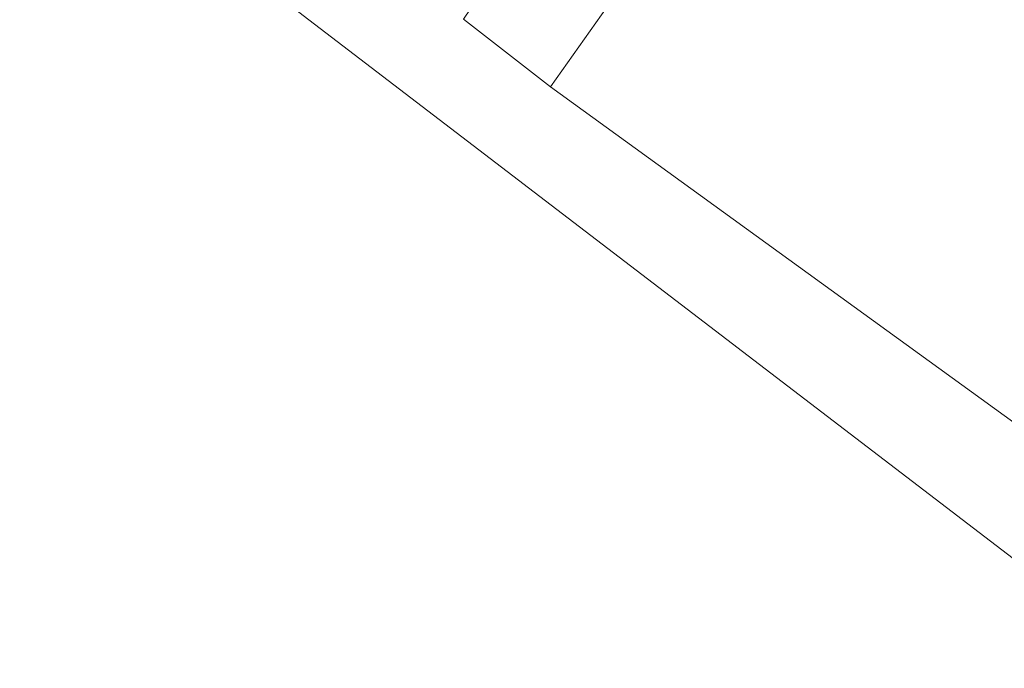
# Model space of a CAD drawing. Header units: metres. Extents: x 187916 to 189411, y 333285 to 334910.
# Tile 46 of 256: x 188144 to 188176, y 334518 to 334540. Entities that reach past the tile are written whole.
import ezdxf

# ---------------------------------------------------------------- set-up
doc = ezdxf.new("R2010")
doc.units = ezdxf.units.M
for name, color, linetype, lineweight in [('B-WE-IE-TERREINAFSCHEIDING_KUNSTMATIG_MUUR-G', 253, 'IE-TERREINAFSCHEIDING_KUNSTMATIG-SO', 15), ('B-WE-OG-BEBOUWING-GV', 253, 'Continuous', 15), ('B-WE-OG-TERREIN_ERF-GV', 253, 'Continuous', 15)]:
    doc.layers.add(name, color=color, linetype=linetype, lineweight=lineweight)
doc.linetypes.add('IE-TERREINAFSCHEIDING_KUNSTMATIG-SO', pattern='A,4,[82,NLCS.SHX,S=0.75,R=90,X=0,Y=0],4,-2', length=10)

# ---------------------------------------------------------------- blocks, each defined once
blk = doc.blocks.new('DTM')
at = {"layer": 'B-WE-IE-TERREINAFSCHEIDING_KUNSTMATIG_MUUR-G', "ltscale": 0.2, "flags": 128}
blk.add_lwpolyline([(188160.997, 334537.361), (188176.887, 334525.843)], dxfattribs=at)
at = {"layer": 'B-WE-OG-BEBOUWING-GV', "ltscale": 0.2, "flags": 128}
blk.add_lwpolyline([(188178.904, 334551.142), (188172.304, 334555.255), (188167.342, 334547.293), (188164.575, 334549.075), (188158.155, 334539.571), (188160.997, 334537.361), (188162.847, 334539.971), (188162.431, 334540.238), (188165.047, 334544.334), (188165.146, 334544.488), (188166.912, 334543.326), (188168.927, 334543.794), (188169.752, 334545.044), (188172.91, 334543.021), (188173.413, 334542.699)], close=True, dxfattribs=at)
blk.add_lwpolyline([(188191.952, 334509.835), (188149.44, 334542.359), (188148.876, 334542.791), (188143.831, 334546.651), (188136.317, 334552.4), (188136.005, 334551.989), (188125.09, 334537.612), (188110.638, 334518.574), (188096.186, 334499.537), (188152.199, 334457.069), (188152.553, 334457.537), (188152.949, 334458.061), (188155.61, 334461.578), (188160.45, 334467.977), (188161.361, 334469.181), (188166.592, 334476.096), (188167.359, 334477.11), (188169.469, 334479.87), (188170.129, 334480.733), (188181.138, 334495.134)], dxfattribs=at)
at = {"layer": 'B-WE-OG-TERREIN_ERF-GV', "ltscale": 0.2, "flags": 128}
for points in [[(188176.256, 334540.878), (188173.413, 334542.699), (188172.91, 334543.021), (188169.752, 334545.044), (188168.927, 334543.794), (188166.912, 334543.326), (188165.146, 334544.488), (188165.047, 334544.334), (188162.431, 334540.238), (188162.847, 334539.971), (188160.997, 334537.361), (188158.155, 334539.571), (188164.575, 334549.075), (188167.342, 334547.293), (188172.304, 334555.255), (188178.904, 334551.142)], [(188181.138, 334495.134), (188170.129, 334480.733), (188169.469, 334479.87), (188167.359, 334477.11), (188166.592, 334476.096), (188161.361, 334469.181), (188160.45, 334467.977), (188155.61, 334461.578), (188152.949, 334458.061), (188152.553, 334457.537), (188152.199, 334457.069), (188096.186, 334499.537), (188110.638, 334518.574), (188125.09, 334537.612), (188136.005, 334551.989), (188136.317, 334552.4), (188143.831, 334546.651), (188148.876, 334542.791), (188149.44, 334542.359), (188191.952, 334509.835)]]:
    blk.add_lwpolyline(points, dxfattribs=at)

msp = doc.modelspace()

# ---------------------------------------------------------------- block references
msp.add_blockref('DTM', (0, 0))

doc.saveas('drawing.dxf')
